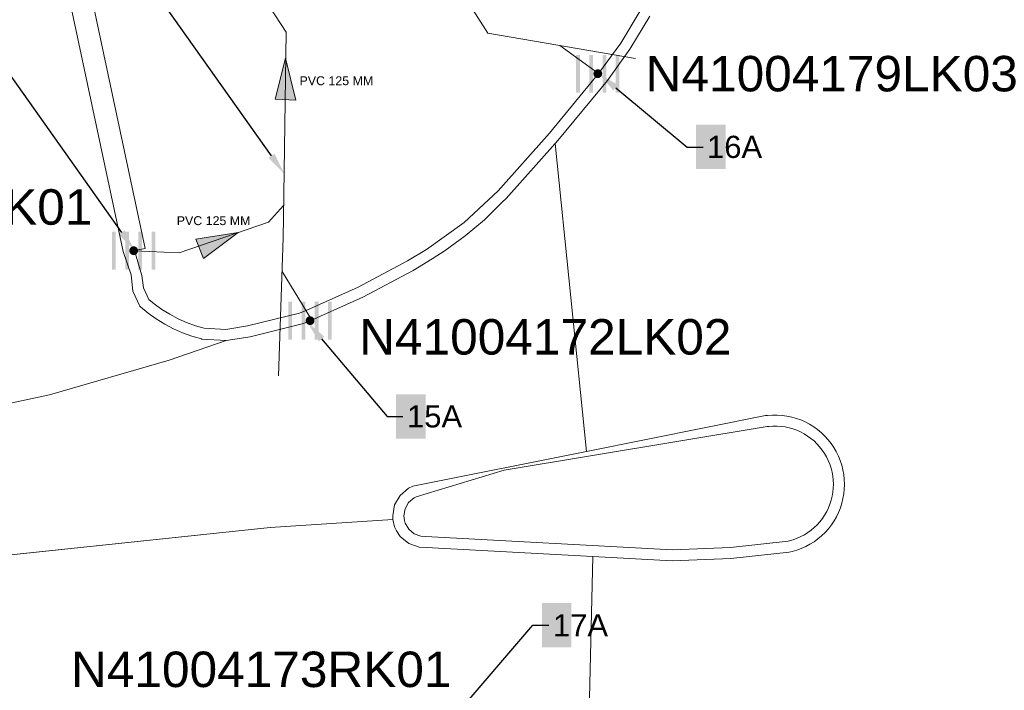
# Model space of a CAD drawing. Extents: x 140829 to 145054, y 448512 to 451778.
# Tile 127 of 152: x 144108 to 144130, y 451079 to 451095. Entities that reach past the tile are written whole.
import ezdxf
from ezdxf import colors
from ezdxf.entities.mleader import LeaderData, LeaderLine
from ezdxf.math import Vec2, Vec3

# ---------------------------------------------------------------- set-up
doc = ezdxf.new("R2010")
doc.units = 0
doc.header["$MEASUREMENT"] = 0
for name, color, linetype, lineweight in [('00-leiding', 5, 'Continuous', 0), ('00-LEIDING RAPPORT', 30, 'Continuous', 30), ('KOLK', 6, 'Continuous', 0)]:
    doc.layers.add(name, color=color, linetype=linetype, lineweight=lineweight)
for name, color, linetype in [('geometrie2dOndersteunendWegdeel', 7, 'Continuous'), ('geometrie2dWegdeel', 7, 'Continuous'), ('geometrie2dWeginrichtingselement', 7, 'Continuous')]:
    doc.layers.add(name, color=color, linetype=linetype)
doc.styles.add('Riolering', font='arial.ttf', dxfattribs={"height": 0.8})
doc.styles.get("Standard").update_dxf_attribs({"font": 'arial.ttf'})

# ---------------------------------------------------------------- blocks, each defined once
blk = doc.blocks.new('RICHTING HWA')
at = {"layer": '00-leiding'}
blk.add_hatch(color=256, dxfattribs=at).paths.add_polyline_path([(142658.973, 450308.537), (142660.837, 450309.001), (142659.005, 450309.464)])
at = {"layer": '00-leiding', "lineweight": 0}
for p, q in [((142659.005, 450309.464), (142658.973, 450308.537)), ((142660.837, 450309.001), (142659.005, 450309.464)), ((142658.973, 450308.537), (142660.837, 450309.001))]:
    blk.add_line(p, q, dxfattribs=at)

msp = doc.modelspace()

# ---------------------------------------------------------------- hatches: boundary and pattern name
at = {"layer": 'KOLK', "linetype": 'ByBlock', "lineweight": 0}
h = msp.add_hatch(color=256, dxfattribs=at)
h.dxf.hatch_style = 1
h.paths.add_polyline_path([(144120.875, 451093.29), (144120.875, 451093.715), (144120.79, 451093.715), (144120.79, 451093.29), (144120.79, 451092.865), (144120.875, 451092.865)])
h = msp.add_hatch(color=256, dxfattribs=at)
h.dxf.hatch_style = 1
h.paths.add_polyline_path([(144121.172, 451093.29), (144121.172, 451093.715), (144121.087, 451093.715), (144121.087, 451093.29), (144121.087, 451092.865), (144121.172, 451092.865)])
h = msp.add_hatch(color=256, dxfattribs=at)
h.dxf.hatch_style = 1
h.paths.add_polyline_path([(144121.47, 451093.29), (144121.47, 451093.715), (144121.385, 451093.715), (144121.385, 451093.29), (144121.385, 451092.865), (144121.47, 451092.865)])
h = msp.add_hatch(color=256, dxfattribs=at)
h.dxf.hatch_style = 1
h.paths.add_polyline_path([(144121.767, 451093.29), (144121.767, 451093.715), (144121.682, 451093.715), (144121.682, 451093.29), (144121.682, 451092.865), (144121.767, 451092.865)])
h = msp.add_hatch(color=256, dxfattribs=at)
h.dxf.hatch_style = 1
h.paths.add_polyline_path([(144121.378, 451093.29, 1), (144121.178, 451093.29, 1)])
h = msp.add_hatch(color=256, dxfattribs=at)
h.dxf.hatch_style = 1
h.paths.add_polyline_path([(144110.414, 451089.299), (144110.414, 451089.724), (144110.329, 451089.724), (144110.329, 451089.299), (144110.329, 451088.874), (144110.414, 451088.874)])
h = msp.add_hatch(color=256, dxfattribs=at)
h.dxf.hatch_style = 1
h.paths.add_polyline_path([(144110.712, 451089.299), (144110.712, 451089.724), (144110.627, 451089.724), (144110.627, 451089.299), (144110.627, 451088.874), (144110.712, 451088.874)])
h = msp.add_hatch(color=256, dxfattribs=at)
h.dxf.hatch_style = 1
h.paths.add_polyline_path([(144111.009, 451089.299), (144111.009, 451089.724), (144110.924, 451089.724), (144110.924, 451089.299), (144110.924, 451088.874), (144111.009, 451088.874)])
h = msp.add_hatch(color=256, dxfattribs=at)
h.dxf.hatch_style = 1
h.paths.add_polyline_path([(144111.307, 451089.299), (144111.307, 451089.724), (144111.222, 451089.724), (144111.222, 451089.299), (144111.222, 451088.874), (144111.307, 451088.874)])
h = msp.add_hatch(color=256, dxfattribs=at)
h.dxf.hatch_style = 1
h.paths.add_polyline_path([(144110.918, 451089.299, 1), (144110.718, 451089.299, 1)])
h = msp.add_hatch(color=256, dxfattribs=at)
h.dxf.hatch_style = 1
h.paths.add_polyline_path([(144114.39, 451087.72), (144114.39, 451088.145), (144114.305, 451088.145), (144114.305, 451087.72), (144114.305, 451087.295), (144114.39, 451087.295)])
h = msp.add_hatch(color=256, dxfattribs=at)
h.dxf.hatch_style = 1
h.paths.add_polyline_path([(144114.688, 451087.72), (144114.688, 451088.145), (144114.603, 451088.145), (144114.603, 451087.72), (144114.603, 451087.295), (144114.688, 451087.295)])
h = msp.add_hatch(color=256, dxfattribs=at)
h.dxf.hatch_style = 1
h.paths.add_polyline_path([(144114.985, 451087.72), (144114.985, 451088.145), (144114.9, 451088.145), (144114.9, 451087.72), (144114.9, 451087.295), (144114.985, 451087.295)])
h = msp.add_hatch(color=256, dxfattribs=at)
h.dxf.hatch_style = 1
h.paths.add_polyline_path([(144115.283, 451087.72), (144115.283, 451088.145), (144115.198, 451088.145), (144115.198, 451087.72), (144115.198, 451087.295), (144115.283, 451087.295)])
h = msp.add_hatch(color=256, dxfattribs=at)
h.dxf.hatch_style = 1
h.paths.add_polyline_path([(144114.894, 451087.72, 1), (144114.694, 451087.72, 1)])

# ---------------------------------------------------------------- linework, layer by layer
at = {"layer": '00-leiding'}
for p, q in [((144114.252, 451094.227), (144112.498, 451096.967)), ((144118.801, 451094.207), (144117.268, 451096.606)), ((144114.194, 451090.047), (144114.252, 451094.227)), ((144118.801, 451094.207), (144122.125, 451093.63)), ((144121.297, 451093.294), (144120.426, 451093.925)), ((144113.856, 451089.944), (144114.198, 451090.319)), ((144111.843, 451089.251), (144113.856, 451089.944)), ((144114.188, 451089.589), (144114.194, 451090.047)), ((144114.188, 451089.589), (144114.084, 451086.476)), ((144110.831, 451089.298), (144111.843, 451089.251)), ((144114.809, 451087.768), (144114.162, 451088.827))]:
    msp.add_line(p, q, dxfattribs=at)
at = {"layer": 'geometrie2dOndersteunendWegdeel', "linetype": 'Continuous', "lineweight": 0}
for p, q in [((144110.584, 451089.282), (144109.131, 451096.097)), ((144122.452, 451094.585), (144122.003, 451093.842)), ((144122.003, 451093.842), (144121.493, 451093.138)), ((144121.493, 451093.138), (144120.38, 451091.785)), ((144120.317, 451091.715), (144119.211, 451090.478)), ((144120.38, 451091.785), (144120.317, 451091.715)), ((144119.126, 451090.389), (144118.723, 451089.996)), ((144119.211, 451090.478), (144119.126, 451090.389)), ((144118.723, 451089.996), (144118.291, 451089.632)), ((144118.291, 451089.632), (144117.835, 451089.3)), ((144110.765, 451088.756), (144110.584, 451089.282)), ((144117.835, 451089.3), (144117.549, 451089.114)), ((144117.549, 451089.114), (144117.116, 451088.854)), ((144117.116, 451088.854), (144115.984, 451088.249)), ((144110.801, 451088.385), (144110.765, 451088.756)), ((144110.959, 451088.047), (144110.801, 451088.385)), ((144115.984, 451088.249), (144114.813, 451087.724)), ((144110.975, 451088.032), (144110.959, 451088.047)), ((144110.959, 451088.047), (144110.959, 451088.047)), ((144111.147, 451087.89), (144110.975, 451088.032)), ((144111.328, 451087.758), (144111.147, 451087.89)), ((144111.518, 451087.641), (144111.328, 451087.758)), ((144114.648, 451087.657), (144113.441, 451087.358)), ((144114.813, 451087.724), (144114.648, 451087.657)), ((144111.717, 451087.536), (144111.518, 451087.641)), ((144111.921, 451087.446), (144111.717, 451087.536)), ((144112.131, 451087.369), (144111.921, 451087.446)), ((144112.346, 451087.308), (144112.131, 451087.369)), ((144112.356, 451087.306), (144112.346, 451087.308)), ((144112.901, 451087.272), (144112.356, 451087.306)), ((144113.441, 451087.358), (144112.901, 451087.272)), ((144121.025, 451084.77), (144125.061, 451085.578)), ((144125.061, 451085.578), (144125.106, 451085.583)), ((144125.106, 451085.583), (144125.215, 451085.591)), ((144125.215, 451085.591), (144125.324, 451085.591)), ((144125.324, 451085.591), (144125.433, 451085.584)), ((144125.433, 451085.584), (144125.541, 451085.569)), ((144125.541, 451085.569), (144125.648, 451085.547)), ((144125.648, 451085.547), (144125.753, 451085.516)), ((144125.753, 451085.516), (144125.855, 451085.48)), ((144125.855, 451085.48), (144125.955, 451085.436)), ((144125.955, 451085.436), (144126.051, 451085.385)), ((144126.051, 451085.385), (144126.145, 451085.328)), ((144126.145, 451085.328), (144126.233, 451085.264)), ((144126.233, 451085.264), (144126.317, 451085.193)), ((144126.317, 451085.193), (144126.395, 451085.118)), ((144126.395, 451085.118), (144126.468, 451085.036)), ((144126.468, 451085.036), (144126.537, 451084.951)), ((144117.11, 451083.986), (144121.025, 451084.77)), ((144126.537, 451084.951), (144126.598, 451084.861)), ((144126.598, 451084.861), (144126.652, 451084.766)), ((144126.652, 451084.766), (144126.7, 451084.668)), ((144126.7, 451084.668), (144126.742, 451084.567)), ((144126.742, 451084.567), (144126.776, 451084.463)), ((144126.776, 451084.463), (144126.802, 451084.358)), ((144126.802, 451084.358), (144126.822, 451084.25)), ((144126.822, 451084.25), (144126.833, 451084.141)), ((144126.833, 451084.141), (144126.837, 451084.032)), ((144116.823, 451083.778), (144117.013, 451083.939)), ((144117.013, 451083.939), (144117.11, 451083.986)), ((144126.833, 451083.923), (144126.823, 451083.815)), ((144126.837, 451084.032), (144126.833, 451083.923)), ((144116.699, 451083.563), (144116.823, 451083.778)), ((144126.804, 451083.707), (144126.778, 451083.601)), ((144126.823, 451083.815), (144126.804, 451083.707)), ((144116.657, 451083.318), (144116.699, 451083.563)), ((144126.745, 451083.498), (144126.704, 451083.396)), ((144126.778, 451083.601), (144126.745, 451083.498)), ((144116.661, 451083.238), (144116.657, 451083.318)), ((144116.7, 451083.072), (144116.661, 451083.238)), ((144126.656, 451083.298), (144126.602, 451083.204)), ((144126.704, 451083.396), (144126.656, 451083.298)), ((144116.742, 451082.98), (144116.7, 451083.072)), ((144126.474, 451083.027), (144126.401, 451082.945)), ((144126.542, 451083.113), (144126.474, 451083.027)), ((144126.602, 451083.204), (144126.542, 451083.113)), ((144116.826, 451082.855), (144116.742, 451082.98)), ((144117.016, 451082.697), (144116.826, 451082.855)), ((144126.239, 451082.799), (144126.152, 451082.735)), ((144126.323, 451082.869), (144126.239, 451082.799)), ((144126.401, 451082.945), (144126.323, 451082.869)), ((144117.25, 451082.613), (144117.016, 451082.697)), ((144117.407, 451082.603), (144117.25, 451082.613)), ((144121.163, 451082.401), (144117.407, 451082.603)), ((144125.863, 451082.581), (144125.761, 451082.543)), ((144125.963, 451082.625), (144125.863, 451082.581)), ((144126.059, 451082.676), (144125.963, 451082.625)), ((144126.152, 451082.735), (144126.059, 451082.676)), ((144122.952, 451082.305), (144121.163, 451082.401)), ((144124.276, 451082.354), (144122.952, 451082.305)), ((144125.593, 451082.498), (144124.276, 451082.354)), ((144125.656, 451082.512), (144125.593, 451082.498)), ((144125.593, 451082.498), (144125.593, 451082.498)), ((144125.761, 451082.543), (144125.656, 451082.512))]:
    msp.add_line(p, q, dxfattribs=at)
at = {"layer": 'geometrie2dWegdeel', "linetype": 'Continuous', "lineweight": 0}
for p, q in [((144109.131, 451096.097), (144110.584, 451089.282)), ((144122.003, 451093.842), (144122.452, 451094.585)), ((144121.493, 451093.138), (144122.003, 451093.842)), ((144120.38, 451091.785), (144121.493, 451093.138)), ((144119.211, 451090.478), (144120.317, 451091.715)), ((144120.317, 451091.715), (144120.38, 451091.785)), ((144120.317, 451091.715), (144121.025, 451084.77)), ((144121.025, 451084.77), (144120.317, 451091.715)), ((144118.723, 451089.996), (144119.126, 451090.389)), ((144119.126, 451090.389), (144119.211, 451090.478)), ((144118.291, 451089.632), (144118.723, 451089.996)), ((144117.835, 451089.3), (144118.291, 451089.632)), ((144110.584, 451089.282), (144110.765, 451088.756)), ((144117.549, 451089.114), (144117.835, 451089.3)), ((144117.116, 451088.854), (144117.549, 451089.114)), ((144117.549, 451089.114), (144117.549, 451089.114)), ((144115.984, 451088.249), (144117.116, 451088.854)), ((144110.765, 451088.756), (144110.801, 451088.385)), ((144110.801, 451088.385), (144110.959, 451088.047)), ((144114.813, 451087.724), (144115.984, 451088.249)), ((144110.959, 451088.047), (144110.975, 451088.032)), ((144110.975, 451088.032), (144111.147, 451087.89)), ((144111.147, 451087.89), (144111.328, 451087.758)), ((144111.328, 451087.758), (144111.518, 451087.641)), ((144113.441, 451087.358), (144114.648, 451087.657)), ((144114.648, 451087.657), (144114.813, 451087.724)), ((144111.518, 451087.641), (144111.717, 451087.536)), ((144111.717, 451087.536), (144111.921, 451087.446)), ((144111.921, 451087.446), (144112.131, 451087.369)), ((144111.617, 451086.827), (144112.901, 451087.272)), ((144112.901, 451087.272), (144111.617, 451086.827)), ((144112.131, 451087.369), (144112.346, 451087.308)), ((144112.346, 451087.308), (144112.356, 451087.306)), ((144112.356, 451087.306), (144112.901, 451087.272)), ((144112.901, 451087.272), (144113.441, 451087.358)), ((144108.919, 451086.046), (144111.617, 451086.827)), ((144111.617, 451086.827), (144108.919, 451086.046)), ((144106.175, 451085.454), (144108.919, 451086.046)), ((144108.919, 451086.046), (144106.175, 451085.454)), ((144125.061, 451085.578), (144121.025, 451084.77)), ((144125.106, 451085.583), (144125.061, 451085.578)), ((144125.061, 451085.578), (144125.061, 451085.578)), ((144125.215, 451085.591), (144125.106, 451085.583)), ((144125.324, 451085.591), (144125.215, 451085.591)), ((144125.433, 451085.584), (144125.324, 451085.591)), ((144125.541, 451085.569), (144125.433, 451085.584)), ((144125.648, 451085.547), (144125.541, 451085.569)), ((144125.753, 451085.516), (144125.648, 451085.547)), ((144125.855, 451085.48), (144125.753, 451085.516)), ((144125.955, 451085.436), (144125.855, 451085.48)), ((144126.051, 451085.385), (144125.955, 451085.436)), ((144126.145, 451085.328), (144126.051, 451085.385)), ((144126.233, 451085.264), (144126.145, 451085.328)), ((144126.317, 451085.193), (144126.233, 451085.264)), ((144126.395, 451085.118), (144126.317, 451085.193)), ((144126.468, 451085.036), (144126.395, 451085.118)), ((144126.537, 451084.951), (144126.468, 451085.036)), ((144121.025, 451084.77), (144117.11, 451083.986)), ((144126.598, 451084.861), (144126.537, 451084.951)), ((144126.652, 451084.766), (144126.598, 451084.861)), ((144126.7, 451084.668), (144126.652, 451084.766)), ((144126.742, 451084.567), (144126.7, 451084.668)), ((144126.776, 451084.463), (144126.742, 451084.567)), ((144126.802, 451084.358), (144126.776, 451084.463)), ((144126.822, 451084.25), (144126.802, 451084.358)), ((144126.833, 451084.141), (144126.822, 451084.25)), ((144126.837, 451084.032), (144126.833, 451084.141)), ((144117.013, 451083.939), (144116.823, 451083.778)), ((144117.11, 451083.986), (144117.013, 451083.939)), ((144126.823, 451083.815), (144126.833, 451083.923)), ((144126.833, 451083.923), (144126.837, 451084.032)), ((144116.823, 451083.778), (144116.699, 451083.563)), ((144126.778, 451083.601), (144126.804, 451083.707)), ((144126.804, 451083.707), (144126.823, 451083.815)), ((144116.699, 451083.563), (144116.657, 451083.318)), ((144126.704, 451083.396), (144126.745, 451083.498)), ((144126.745, 451083.498), (144126.778, 451083.601)), ((144116.661, 451083.238), (144113.896, 451083.052)), ((144113.896, 451083.052), (144116.661, 451083.238)), ((144116.657, 451083.318), (144116.661, 451083.238)), ((144116.661, 451083.238), (144116.7, 451083.072)), ((144126.602, 451083.204), (144126.656, 451083.298)), ((144126.656, 451083.298), (144126.704, 451083.396)), ((144113.896, 451083.052), (144092.38, 451080.804)), ((144092.38, 451080.804), (144113.896, 451083.052)), ((144116.7, 451083.072), (144116.742, 451082.98)), ((144126.401, 451082.945), (144126.474, 451083.027)), ((144126.474, 451083.027), (144126.542, 451083.113)), ((144126.542, 451083.113), (144126.602, 451083.204)), ((144116.742, 451082.98), (144116.826, 451082.855)), ((144116.826, 451082.855), (144117.016, 451082.697)), ((144126.152, 451082.735), (144126.239, 451082.799)), ((144126.239, 451082.799), (144126.323, 451082.869)), ((144126.323, 451082.869), (144126.401, 451082.945)), ((144117.016, 451082.697), (144117.25, 451082.613)), ((144117.25, 451082.613), (144117.407, 451082.603)), ((144117.407, 451082.603), (144121.163, 451082.401)), ((144125.761, 451082.543), (144125.863, 451082.581)), ((144125.863, 451082.581), (144125.963, 451082.625)), ((144125.963, 451082.625), (144126.059, 451082.676)), ((144126.059, 451082.676), (144126.152, 451082.735)), ((144121.065, 451078.037), (144121.163, 451082.401)), ((144121.163, 451082.401), (144121.065, 451078.037)), ((144121.163, 451082.401), (144122.952, 451082.305)), ((144122.952, 451082.305), (144124.276, 451082.354)), ((144124.276, 451082.354), (144125.593, 451082.498)), ((144125.593, 451082.498), (144125.656, 451082.512)), ((144125.656, 451082.512), (144125.761, 451082.543))]:
    msp.add_line(p, q, dxfattribs=at)
at = {"layer": 'geometrie2dWeginrichtingselement', "linetype": 'Continuous', "lineweight": 0}
for p, q in [((144110.584, 451089.282), (144109.131, 451096.097)), ((144109.621, 451096.19), (144111.081, 451089.348)), ((144121.794, 451093.98), (144122.232, 451094.705)), ((144122.452, 451094.585), (144122.003, 451093.842)), ((144121.297, 451093.294), (144121.794, 451093.98)), ((144122.003, 451093.842), (144121.493, 451093.138)), ((144120.19, 451091.948), (144121.297, 451093.294)), ((144121.493, 451093.138), (144120.38, 451091.785)), ((144119.029, 451090.649), (144120.19, 451091.948)), ((144120.317, 451091.715), (144119.211, 451090.478)), ((144120.38, 451091.785), (144120.317, 451091.715)), ((144118.267, 451089.934), (144119.029, 451090.649)), ((144119.126, 451090.389), (144118.723, 451089.996)), ((144119.211, 451090.478), (144119.126, 451090.389)), ((144117.417, 451089.327), (144118.267, 451089.934)), ((144118.723, 451089.996), (144118.291, 451089.632)), ((144118.291, 451089.632), (144117.835, 451089.3)), ((144110.765, 451088.756), (144110.584, 451089.282)), ((144111.081, 451089.348), (144110.837, 451089.303)), ((144110.837, 451089.303), (144111.003, 451088.741)), ((144116.989, 451089.069), (144117.417, 451089.327)), ((144117.835, 451089.3), (144117.549, 451089.114)), ((144115.875, 451088.473), (144116.989, 451089.069)), ((144117.549, 451089.114), (144117.116, 451088.854)), ((144117.116, 451088.854), (144115.984, 451088.249)), ((144110.801, 451088.385), (144110.765, 451088.756)), ((144111.003, 451088.741), (144111.04, 451088.458)), ((144110.959, 451088.047), (144110.801, 451088.385)), ((144111.04, 451088.458), (144111.159, 451088.198)), ((144114.721, 451087.956), (144115.875, 451088.473)), ((144111.159, 451088.198), (144111.28, 451088.098)), ((144111.28, 451088.098), (144111.452, 451087.974)), ((144115.984, 451088.249), (144114.813, 451087.724)), ((144110.975, 451088.032), (144110.959, 451088.047)), ((144111.147, 451087.89), (144110.975, 451088.032)), ((144111.328, 451087.758), (144111.147, 451087.89)), ((144111.452, 451087.974), (144111.632, 451087.863)), ((144113.381, 451087.601), (144114.557, 451087.89)), ((144114.557, 451087.89), (144114.721, 451087.956)), ((144114.557, 451087.89), (144114.557, 451087.89)), ((144111.518, 451087.641), (144111.328, 451087.758)), ((144111.632, 451087.863), (144111.819, 451087.763)), ((144111.819, 451087.763), (144112.012, 451087.678)), ((144112.012, 451087.678), (144112.211, 451087.607)), ((144114.648, 451087.657), (144113.441, 451087.358)), ((144114.813, 451087.724), (144114.648, 451087.657)), ((144111.717, 451087.536), (144111.518, 451087.641)), ((144111.921, 451087.446), (144111.717, 451087.536)), ((144112.131, 451087.369), (144111.921, 451087.446)), ((144112.211, 451087.607), (144112.405, 451087.551)), ((144112.405, 451087.551), (144112.896, 451087.522)), ((144112.896, 451087.522), (144113.381, 451087.601)), ((144112.346, 451087.308), (144112.131, 451087.369)), ((144112.356, 451087.306), (144112.346, 451087.308)), ((144112.901, 451087.272), (144112.356, 451087.306)), ((144113.441, 451087.358), (144112.901, 451087.272)), ((144121.025, 451084.77), (144125.061, 451085.578)), ((144125.061, 451085.578), (144125.106, 451085.583)), ((144125.106, 451085.583), (144125.215, 451085.591)), ((144125.215, 451085.591), (144125.324, 451085.591)), ((144125.324, 451085.591), (144125.433, 451085.584)), ((144125.433, 451085.584), (144125.541, 451085.569)), ((144125.541, 451085.569), (144125.648, 451085.547)), ((144125.648, 451085.547), (144125.753, 451085.516)), ((144125.753, 451085.516), (144125.855, 451085.48)), ((144125.855, 451085.48), (144125.955, 451085.436)), ((144125.955, 451085.436), (144126.051, 451085.385)), ((144125.095, 451085.33), (144119.168, 451084.345)), ((144125.133, 451085.335), (144125.095, 451085.33)), ((144125.095, 451085.33), (144125.095, 451085.33)), ((144125.225, 451085.341), (144125.133, 451085.335)), ((144125.317, 451085.341), (144125.225, 451085.341)), ((144125.408, 451085.336), (144125.317, 451085.341)), ((144125.499, 451085.323), (144125.408, 451085.336)), ((144125.589, 451085.304), (144125.499, 451085.323)), ((144125.677, 451085.279), (144125.589, 451085.304)), ((144125.763, 451085.247), (144125.677, 451085.279)), ((144125.847, 451085.211), (144125.763, 451085.247)), ((144125.928, 451085.168), (144125.847, 451085.211)), ((144126.051, 451085.385), (144126.145, 451085.328)), ((144126.145, 451085.328), (144126.233, 451085.264)), ((144126.233, 451085.264), (144126.317, 451085.193)), ((144126.005, 451085.119), (144125.928, 451085.168)), ((144126.08, 451085.065), (144126.005, 451085.119)), ((144126.151, 451085.007), (144126.08, 451085.065)), ((144126.217, 451084.944), (144126.151, 451085.007)), ((144126.317, 451085.193), (144126.395, 451085.118)), ((144126.395, 451085.118), (144126.468, 451085.036)), ((144126.468, 451085.036), (144126.537, 451084.951)), ((144117.11, 451083.986), (144121.025, 451084.77)), ((144126.278, 451084.875), (144126.217, 451084.944)), ((144126.335, 451084.803), (144126.278, 451084.875)), ((144126.386, 451084.727), (144126.335, 451084.803)), ((144126.537, 451084.951), (144126.598, 451084.861)), ((144126.598, 451084.861), (144126.652, 451084.766)), ((144126.432, 451084.648), (144126.386, 451084.727)), ((144126.473, 451084.565), (144126.432, 451084.648)), ((144126.507, 451084.481), (144126.473, 451084.565)), ((144126.652, 451084.766), (144126.7, 451084.668)), ((144126.7, 451084.668), (144126.742, 451084.567)), ((144126.742, 451084.567), (144126.776, 451084.463)), ((144119.168, 451084.345), (144117.182, 451083.746)), ((144126.536, 451084.394), (144126.507, 451084.481)), ((144126.558, 451084.305), (144126.536, 451084.394)), ((144126.776, 451084.463), (144126.802, 451084.358)), ((144126.802, 451084.358), (144126.822, 451084.25)), ((144126.575, 451084.215), (144126.558, 451084.305)), ((144126.584, 451084.124), (144126.575, 451084.215)), ((144126.588, 451084.032), (144126.584, 451084.124)), ((144126.822, 451084.25), (144126.833, 451084.141)), ((144126.833, 451084.141), (144126.837, 451084.032)), ((144116.823, 451083.778), (144117.013, 451083.939)), ((144117.013, 451083.939), (144117.11, 451083.986)), ((144126.576, 451083.849), (144126.584, 451083.94)), ((144126.584, 451083.94), (144126.588, 451084.032)), ((144126.833, 451083.923), (144126.823, 451083.815)), ((144126.837, 451084.032), (144126.833, 451083.923)), ((144116.699, 451083.563), (144116.823, 451083.778)), ((144117.139, 451083.724), (144117.015, 451083.62)), ((144117.182, 451083.746), (144117.139, 451083.724)), ((144126.509, 451083.583), (144126.538, 451083.67)), ((144126.538, 451083.67), (144126.56, 451083.759)), ((144126.56, 451083.759), (144126.576, 451083.849)), ((144126.804, 451083.707), (144126.778, 451083.601)), ((144126.823, 451083.815), (144126.804, 451083.707)), ((144116.657, 451083.318), (144116.699, 451083.563)), ((144116.934, 451083.479), (144116.906, 451083.32)), ((144117.015, 451083.62), (144116.934, 451083.479)), ((144126.436, 451083.414), (144126.476, 451083.497)), ((144126.476, 451083.497), (144126.509, 451083.583)), ((144126.745, 451083.498), (144126.704, 451083.396)), ((144126.778, 451083.601), (144126.745, 451083.498)), ((144116.661, 451083.238), (144116.657, 451083.318)), ((144116.7, 451083.072), (144116.661, 451083.238)), ((144116.906, 451083.32), (144116.919, 451083.212)), ((144126.282, 451083.186), (144126.339, 451083.259)), ((144126.339, 451083.259), (144126.39, 451083.335)), ((144126.39, 451083.335), (144126.436, 451083.414)), ((144126.656, 451083.298), (144126.602, 451083.204)), ((144126.704, 451083.396), (144126.656, 451083.298)), ((144116.742, 451082.98), (144116.7, 451083.072)), ((144116.919, 451083.212), (144116.935, 451083.157)), ((144116.935, 451083.157), (144117.017, 451083.018)), ((144117.017, 451083.018), (144117.141, 451082.914)), ((144126.011, 451082.941), (144126.086, 451082.996)), ((144126.086, 451082.996), (144126.156, 451083.054)), ((144126.156, 451083.054), (144126.222, 451083.118)), ((144126.222, 451083.118), (144126.282, 451083.186)), ((144126.474, 451083.027), (144126.401, 451082.945)), ((144126.542, 451083.113), (144126.474, 451083.027)), ((144126.602, 451083.204), (144126.542, 451083.113)), ((144116.826, 451082.855), (144116.742, 451082.98)), ((144116.742, 451082.98), (144116.742, 451082.98)), ((144117.016, 451082.697), (144116.826, 451082.855)), ((144117.141, 451082.914), (144117.292, 451082.86)), ((144117.292, 451082.86), (144117.395, 451082.853)), ((144117.395, 451082.853), (144122.965, 451082.555)), ((144125.596, 451082.754), (144125.684, 451082.779)), ((144125.684, 451082.779), (144125.769, 451082.812)), ((144125.769, 451082.812), (144125.853, 451082.849)), ((144125.853, 451082.849), (144125.934, 451082.892)), ((144125.934, 451082.892), (144126.011, 451082.941)), ((144126.239, 451082.799), (144126.152, 451082.735)), ((144126.323, 451082.869), (144126.239, 451082.799)), ((144126.401, 451082.945), (144126.323, 451082.869)), ((144117.25, 451082.613), (144117.016, 451082.697)), ((144117.407, 451082.603), (144117.25, 451082.613)), ((144121.163, 451082.401), (144117.407, 451082.603)), ((144122.965, 451082.555), (144124.269, 451082.604)), ((144124.269, 451082.604), (144125.566, 451082.747)), ((144125.566, 451082.747), (144125.596, 451082.754)), ((144125.863, 451082.581), (144125.761, 451082.543)), ((144125.963, 451082.625), (144125.863, 451082.581)), ((144126.059, 451082.676), (144125.963, 451082.625)), ((144126.152, 451082.735), (144126.059, 451082.676)), ((144122.952, 451082.305), (144121.163, 451082.401)), ((144124.276, 451082.354), (144122.952, 451082.305)), ((144125.593, 451082.498), (144124.276, 451082.354)), ((144125.656, 451082.512), (144125.593, 451082.498)), ((144125.761, 451082.543), (144125.656, 451082.512))]:
    msp.add_line(p, q, dxfattribs=at)

# ---------------------------------------------------------------- block references
at = {"layer": '00-leiding', "xscale": 0.5079471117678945, "yscale": 0.5079471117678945, "zscale": 0.5079471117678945, "rotation": 22.96524244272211}
msp.add_blockref('RICHTING HWA', (166637.816, 212212.016), dxfattribs=at)

# ---------------------------------------------------------------- texts
at = {"layer": '00-leiding', "char_height": 0.2, "attachment_point": 1}
for insert in [(144114.556, 451093.231), (144111.789, 451090.075)]:
    msp.add_mtext_dynamic_manual_height_columns('PVC 125 MM', width=1.74362, gutter_width=1, heights=[0], dxfattribs=dict(at, insert=insert))
at = {"layer": 'KOLK', "linetype": 'ByBlock', "lineweight": 0, "style": 'Riolering'}
for tag, p in [('N41004179LK03', (144122.356, 451092.891)), ('N41004169LK01', (144101.499, 451089.884)), ('N41004172LK02', (144115.901, 451086.955)), ('N41004173RK01', (144109.406, 451079.457))]:
    msp.add_attdef(tag, p, '', height=0.8, dxfattribs=at)

# ---------------------------------------------------------------- next in the draw order: leaders
at = {"layer": '00-LEIDING RAPPORT', "lineweight": 0}
ml = msp.add_multileader_mtext('Standard', dxfattribs=at)
ml.set_content('14A', color=256)
ml.set_leader_properties()
ml.build(insert=Vec2(0, 0))
ml.multileader.update_dxf_attribs({"text_right_attachment_type": 6, "dogleg_length": 0.36, "arrow_head_size": 0.5})
ctx = ml.context
ctx.base_point, ctx.char_height, ctx.arrow_head_size, ctx.landing_gap_size, ctx.plane_origin = Vec3(144105.726, 451094.457), 0.5, 0.5, 0.09, Vec3(144110.124, 451086.388)
ctx.right_attachment, ctx.text_align_type = 6, 2
notes = []
notes.append((ctx, [(1, (1, 1, 0), (144107.434, 451094.107), (-1, 0), 0.36, [(0, [(144110.837, 451089.303)], 0, [])])]))
ctx.mtext.insert, ctx.mtext.width, ctx.mtext.alignment, ctx.mtext.flow_direction = Vec3(144106.984, 451094.707), 0.16809, 3, 5
ctx.mtext.has_bg_fill, ctx.mtext.bg_color, ctx.mtext.bg_scale_factor, ctx.mtext.bg_transparency, ctx.mtext.use_window_bg_color = 1, -1023410172, 1.5, 0, 0
ml = msp.add_multileader_mtext('Standard', dxfattribs=at)
ml.set_content('16A', color=256)
ml.set_leader_properties()
ml.build(insert=Vec2(0, 0))
ml.multileader.update_dxf_attribs({"text_right_attachment_type": 6, "dogleg_length": 0.36, "arrow_head_size": 0.5})
ctx = ml.context
ctx.base_point, ctx.char_height, ctx.arrow_head_size, ctx.landing_gap_size, ctx.plane_origin = Vec3(144123.649, 451091.635), 0.5, 0.5, 0.09, Vec3(144120.585, 451090.379)
ctx.right_attachment = 6
notes.append((ctx, [(0, (1, 1, 0), (144123.289, 451091.635), (1, 0), 0.36, [(0, [(144121.297, 451093.294)], 0, [])])]))
ctx.mtext.insert, ctx.mtext.width, ctx.mtext.flow_direction = Vec3(144123.739, 451091.89), 0.16809, 5
ctx.mtext.has_bg_fill, ctx.mtext.bg_color, ctx.mtext.bg_scale_factor, ctx.mtext.bg_transparency, ctx.mtext.use_window_bg_color = 1, -1023410172, 1.5, 0, 0
ml = msp.add_multileader_mtext('Standard', dxfattribs=at)
ml.set_content('15A', color=256)
ml.set_leader_properties()
ml.build(insert=Vec2(0, 0))
ml.multileader.update_dxf_attribs({"text_right_attachment_type": 6, "dogleg_length": 0.36, "arrow_head_size": 0.5})
ctx = ml.context
ctx.base_point, ctx.char_height, ctx.arrow_head_size, ctx.landing_gap_size, ctx.plane_origin = Vec3(144116.888, 451085.558), 0.5, 0.5, 0.09, Vec3(144114.018, 451084.776)
ctx.right_attachment = 6
notes.append((ctx, [(0, (1, 1, 0), (144116.528, 451085.558), (1, 0), 0.36, [(0, [(144114.731, 451087.69)], 0, [])])]))
ctx.mtext.insert, ctx.mtext.width, ctx.mtext.flow_direction = Vec3(144116.978, 451085.812), 0.16809, 5
ctx.mtext.has_bg_fill, ctx.mtext.bg_color, ctx.mtext.bg_scale_factor, ctx.mtext.bg_transparency, ctx.mtext.use_window_bg_color = 1, -1023410172, 1.5, 0, 0
ml = msp.add_multileader_mtext('Standard', dxfattribs=at)
ml.set_content('17A', color=256)
ml.set_leader_properties()
ml.build(insert=Vec2(0, 0))
ml.multileader.update_dxf_attribs({"text_right_attachment_type": 6, "dogleg_length": 0.36, "arrow_head_size": 0.5})
ctx = ml.context
ctx.base_point, ctx.char_height, ctx.arrow_head_size, ctx.landing_gap_size, ctx.plane_origin = Vec3(144120.177, 451080.85), 0.5, 0.5, 0.09, Vec3(144117.113, 451075.617)
ctx.right_attachment = 6
notes.append((ctx, [(0, (1, 1, 0), (144119.817, 451080.85), (1, 0), 0.36, [(0, [(144117.826, 451078.531)], 0, [])])]))
ctx.mtext.insert, ctx.mtext.width, ctx.mtext.flow_direction = Vec3(144120.267, 451081.1), 0.16809, 5
ctx.mtext.has_bg_fill, ctx.mtext.bg_color, ctx.mtext.bg_scale_factor, ctx.mtext.bg_transparency, ctx.mtext.use_window_bg_color = 1, -1023410172, 1.5, 0, 0
for ctx, leaders in notes:
    for number, flags, end, landing, length, lines in leaders:
        leader = LeaderData()
        leader.index, (leader.has_last_leader_line, leader.has_dogleg_vector, leader.attachment_direction) = number, flags
        leader.last_leader_point, leader.dogleg_vector, leader.dogleg_length = Vec3(end), Vec3(landing), length
        for number, points, colour, breaks in lines:
            line = LeaderLine()
            line.index, line.vertices, line.color, line.breaks = number, Vec3.list(points), colors.encode_raw_color(colour), breaks
            leader.lines.append(line)
        ctx.leaders.append(leader)

# ---------------------------------------------------------------- next in the draw order: leaders
ml = msp.add_multileader_mtext('Standard', dxfattribs=at)
ml.set_content('14B', color=256)
ml.set_leader_properties()
ml.build(insert=Vec2(0, 0))
ml.multileader.update_dxf_attribs({"text_right_attachment_type": 6, "dogleg_length": 0.36, "arrow_head_size": 0.5})
ctx = ml.context
ctx.base_point, ctx.char_height, ctx.arrow_head_size, ctx.landing_gap_size, ctx.plane_origin = Vec3(144109.141, 451096.184), 0.5, 0.5, 0.09, Vec3(144113.501, 451088.116)
ctx.right_attachment, ctx.text_align_type = 6, 2
notes = []
notes.append((ctx, [(1, (1, 1, 0), (144110.811, 451095.834), (-1, 0), 0.36, [(0, [(144114.214, 451091.03)], 0, [])])]))
ctx.mtext.insert, ctx.mtext.width, ctx.mtext.alignment, ctx.mtext.flow_direction = Vec3(144110.361, 451096.434), 0.16809, 3, 5
ctx.mtext.has_bg_fill, ctx.mtext.bg_color, ctx.mtext.bg_scale_factor, ctx.mtext.bg_transparency, ctx.mtext.use_window_bg_color = 1, -1023410172, 1.5, 0, 0
for ctx, leaders in notes:
    for number, flags, end, landing, length, lines in leaders:
        leader = LeaderData()
        leader.index, (leader.has_last_leader_line, leader.has_dogleg_vector, leader.attachment_direction) = number, flags
        leader.last_leader_point, leader.dogleg_vector, leader.dogleg_length = Vec3(end), Vec3(landing), length
        for number, points, colour, breaks in lines:
            line = LeaderLine()
            line.index, line.vertices, line.color, line.breaks = number, Vec3.list(points), colors.encode_raw_color(colour), breaks
            leader.lines.append(line)
        ctx.leaders.append(leader)

# ---------------------------------------------------------------- next in the draw order: block references
at = {"layer": '00-leiding', "xscale": 0.5079471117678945, "yscale": 0.5079471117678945, "zscale": 0.5079471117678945, "rotation": 89.82259721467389}
msp.add_blockref('RICHTING HWA', (372621.936, 377921.612), dxfattribs=at)

doc.saveas('drawing.dxf')
